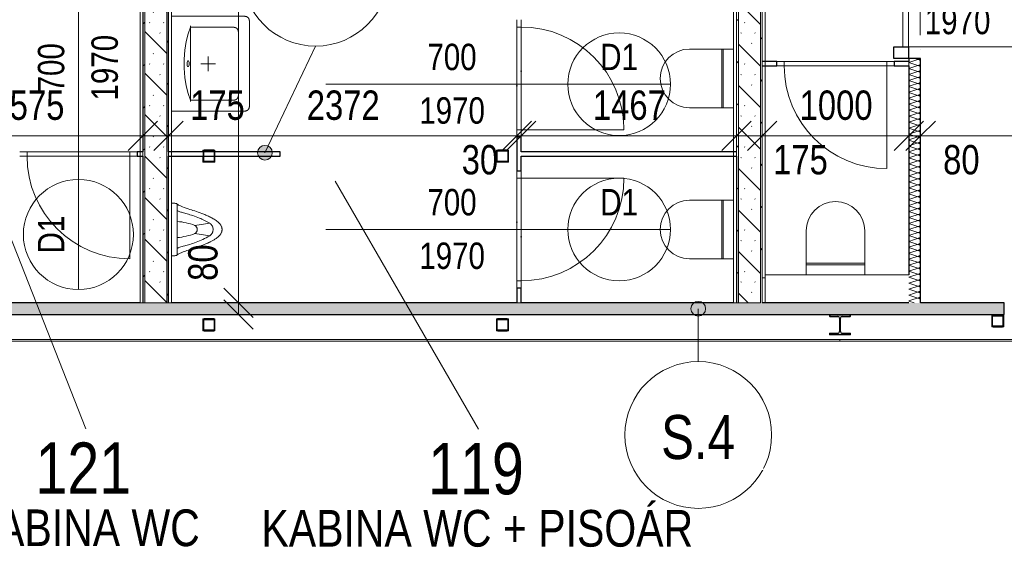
# Model space of a CAD drawing. Header units: millimetres. Extents: x -2033 to 156832, y -23587 to 25008.
# Tile 23 of 71: x 48716 to 55426, y 13184 to 16780. Entities that reach past the tile are written whole.
import ezdxf

# ---------------------------------------------------------------- set-up
doc = ezdxf.new("R2010")
doc.units = ezdxf.units.MM
doc.linetypes.add('A_CARA_13_Čerchovaná', pattern=[360, 200, -80, 0, -80])
doc.linetypes.add('Čerchovaná 3mm', pattern=[500, 300, -100, 0, -100])
for name, color, linetype, lineweight in [('CA_DVERE', 7, 'Continuous', 13), ('CA_DVERE18', 8, 'Continuous', 9), ('CA_DVERE25', 7, 'Continuous', 9), ('CA_DVERE_NEVHRA1', 3, 'Čerchovaná 3mm', 13), ('CA_IMPORTY18', 8, 'Continuous', 9), ('CA_KOTY', 3, 'Continuous', 9), ('CA_KOTY-100', 3, 'Continuous', 9), ('CA_PODLAHA25', 7, 'Continuous', 13), ('CA_POHHRA25', 7, 'Continuous', 13), ('CA_POPISDVERE', 3, 'Continuous', 9), ('CA_PSVBUB', 3, 'Continuous', 9), ('CA_REZY', 1, 'Continuous', 25), ('CA_SRAFY', 9, 'Continuous', 25), ('CA_TEXT25', 7, 'Continuous', 9), ('CA_ZARIZPRED', 8, 'Continuous', 13)]:
    doc.layers.add(name, color=color, linetype=linetype, lineweight=lineweight)
doc.styles.add('Arial_3', font='arial.ttf', dxfattribs={"width": 0.8, "height": 200})
doc.styles.add('Arial_4', font='arial.ttf', dxfattribs={"width": 0.8, "height": 250})
doc.styles.add('Arial_5', font='arial.ttf', dxfattribs={"width": 0.8, "height": 350})
doc.styles.add('Arial_6', font='arial.ttf', dxfattribs={"width": 0.8, "height": 180})
doc.styles.add('Arial_8', font='arial.ttf', dxfattribs={"width": 0.8, "height": 300})
doc.dimstyles.new('HP_Přímá_-_2_mm_Ariel_1-100_1', dxfattribs={"dimscale": 304.8, "dimtxt": 204.05188, "dimasz": 0.656168, "dimexe": 0.328084, "dimexo": 0.0625, "dimgap": 0.164042, "dimtad": 1, "dimdec": 0, "dimzin": 0, "dimdsep": 46, "dimtxsty": 'Arial_3', "dimblk1": 'OBLIQUE', "dimblk2": 'OBLIQUE', "dimsah": 1, "dimcen": 0.09, "dimazin": 0, "dimtfac": 1, "dimtdec": 4, "dimtix": 1, "dimtmove": 0, "dimatfit": 3, "dimfxl": 0.984252, "dimfxlon": 1, "dimtvp": 1, "dimtolj": 1, "dimtzin": 0, "dimarcsym": 2})
doc.dimstyles.new('HP_Přímá_-_2_mm_Ariel_1-100_2', dxfattribs={"dimscale": 304.8, "dimtxt": 204.05188, "dimasz": 0.656168, "dimexe": 0.328084, "dimexo": 0.0625, "dimgap": 0.164042, "dimtad": 1, "dimdec": 0, "dimzin": 0, "dimdsep": 46, "dimtxsty": 'Arial_3', "dimblk1": 'OBLIQUE', "dimblk2": 'OBLIQUE', "dimsah": 1, "dimcen": 0.09, "dimazin": 0, "dimtfac": 1, "dimtdec": 4, "dimtix": 1, "dimtmove": 2, "dimatfit": 3, "dimfxl": 0.984252, "dimfxlon": 1, "dimtvp": 1, "dimtolj": 1, "dimtzin": 0, "dimarcsym": 2})
pattern_1 = [(45, (38265.53, 0), (-143.6841, 143.6841), []), (45, (38361.32, 0), (-143.6841, 143.6841), [3.353, -98.247]), (45, (38457.1, 0), (-143.6841, 143.6841), [3.353, -98.247])]
pattern_2 = [(135, (38265.53, 0), (-141.4214, -141.4214), []), (135, (38359.8, 0), (-141.4214, -141.4214), [3.353, -96.647]), (135, (38454.09, 0), (-141.4214, -141.4214), [3.353, -96.647])]

# ---------------------------------------------------------------- blocks, each defined once
blk = doc.blocks.new('HP_Jednokridle-oboustrana-zaruben1 - 700x1970-1359875-PŮDORYS _6_160  _ vestvek V1')
at = {"layer": 'CA_DVERE'}
for p, q in [((-370, 15), (-370, 715)), ((-420, 15), (-370, 15)), ((-370, 15), (-370, -15)), ((-370, 15), (330, 15)), ((330, 15), (330, -15)), ((330, 15), (380, 15)), ((-420, -15), (-370, -15)), ((-370, -15), (330, -15)), ((330, -15), (380, -15))]:
    blk.add_line(p, q, dxfattribs=at)
blk.add_arc((-370, 15), 700, 0, 90, dxfattribs=at)
at = {"layer": 'CA_DVERE_NEVHRA1'}
for p, q in [((-370, 15), (330, 15)), ((330, -15), (-370, -15))]:
    blk.add_line(p, q, dxfattribs=at)
blk = doc.blocks.new('HP_Jednokridle-oboustrana-zaruben1 - 700x1970-1359876-PŮDORYS _6_160  _ vestvek V1')
at = {"layer": 'CA_DVERE'}
for p, q in [((-420, 15), (-370, 15)), ((-370, -15), (-370, 15)), ((-370, 15), (330, 15)), ((330, -15), (330, 15)), ((330, 15), (380, 15)), ((-420, -15), (-370, -15)), ((-370, -15), (330, -15)), ((-370, -15), (-370, -715)), ((330, -15), (380, -15))]:
    blk.add_line(p, q, dxfattribs=at)
blk.add_arc((-370, -15), 700, 270, 360, dxfattribs=at)
at = {"layer": 'CA_DVERE_NEVHRA1'}
for p, q in [((330, 15), (-370, 15)), ((-370, -15), (330, -15))]:
    blk.add_line(p, q, dxfattribs=at)
blk = doc.blocks.new('WC 01 - WC-807661-PŮDORYS _6_160  _ vestvek V1')
at = {"layer": 'CA_ZARIZPRED'}
for p, q in [((-200, 280), (-200, 210)), ((200, 210), (200, 280)), ((-200, 210), (200, 210)), ((-200, 200), (-200, 210)), ((200, 210), (200, 200)), ((200, 200), (-200, 200)), ((-200, 200), (-200, -20)), ((200, -20), (200, 200))]:
    blk.add_line(p, q, dxfattribs=at)
blk.add_arc((0, -20), 200, 180, 360, dxfattribs=at)
blk = doc.blocks.new('Urinal 02 - Urinal-847184-PŮDORYS _6_160  _ vestvek V1')
at = {"layer": 'CA_ZARIZPRED'}
for p, q in [((-43.3, 159.9), (-28, 58.8)), ((28, 58.8), (43.3, 159.9)), ((-129.1, -61.1), (-173.6, -61.1)), ((-173.6, -61.1), (-129.1, -61.1)), ((-130, -62), (130, -62)), ((173.6, -61.1), (129.1, -61.1)), ((129.1, -61.1), (173.6, -61.1)), ((-179.7, -91.9), (-179.8, -100)), ((179.8, -100), (179.7, -91.9))]:
    blk.add_line(p, q, dxfattribs=at)
for centre, radius, start, end in [((0, 41.8), 32.8, 31.4193, 148.5807), ((419.6, -105), 476.6, 159.89213, 174.80688), ((-419.6, -105), 476.6, 5.19312, 20.10787)]:
    blk.add_arc(centre, radius, start, end, dxfattribs=at)
for points, knots in [([(-173.6, -61.1), (-168.9, -57.1), (-158.9, -39.8), (-143.4, 5.2), (-126.8, 56.6), (-112.4, 98.1), (-98.7, 132.8), (-89, 154.6), (-80.3, 171.9), (-70.9, 188.9), (-62.8, 201), (-57, 208.8)], [-1, -1, -1, -1, -0.785714, -0.571429, -0.428571, -0.285714, -0.214286, -0.142857, -0.107143, -0.071429, 0, 0, 0, 0]), ([(-57, 208.8), (-53.8, 212.9), (-47, 220.9), (-37.6, 229.6), (-29.1, 235.4), (-22.4, 239.1), (-15.2, 242), (-7.7, 243.8), (0, 244.4), (7.7, 243.8), (15.2, 242), (22.5, 239.1), (29.2, 235.4), (37.7, 229.5), (47.2, 220.8), (53.9, 212.9), (57, 208.8)], [0, 0, 0, 0, 0.111111, 0.222222, 0.277778, 0.333333, 0.388889, 0.444444, 0.5, 0.555556, 0.611111, 0.666667, 0.722222, 0.777778, 0.888889, 1, 1, 1, 1]), ([(57, 208.8), (61.3, 203), (67.5, 193.9), (75, 181.5), (80.2, 171.9), (84.3, 163.8), (87.5, 157.3), (92.1, 147.6), (101.5, 126.3), (113.9, 93.9), (128, 52.9), (141.1, 12.5), (153.2, -23.3), (163.9, -48.9), (170.5, -58.4), (173.6, -61.1)], [-1, -1, -1, -1, -0.946429, -0.919643, -0.892857, -0.866071, -0.852679, -0.839286, -0.785714, -0.678571, -0.571429, -0.428571, -0.285714, -0.142857, 0, 0, 0, 0]), ([(-129.1, -61.1), (-127.9, -59.9), (-125.6, -56.4), (-122.2, -48.7), (-118.8, -38.4), (-115.3, -25.7), (-111.3, -10.8), (-105.2, 11.9), (-95.4, 44.9), (-80.3, 85.9), (-62.6, 124.8), (-50, 148.3), (-43.3, 159.9)], [0, 0, 0, 0, 0.076923, 0.153846, 0.230769, 0.307692, 0.384615, 0.461538, 0.615385, 0.769231, 0.884615, 1, 1, 1, 1]), ([(-43.3, 159.9), (-41.1, 163.1), (-36.3, 168.8), (-27.2, 175.7), (-16.9, 180.5), (-7.1, 182.7), (1.4, 183), (8.5, 182.3), (15.5, 180.7), (22.1, 178.2), (28.3, 174.8), (36, 169.1), (40.6, 163.9), (43.3, 159.9)], [0, 0, 0, 0, 0.111111, 0.222222, 0.333333, 0.444444, 0.513889, 0.583333, 0.652778, 0.722222, 0.791667, 0.861111, 1, 1, 1, 1]), ([(43.3, 159.9), (52.3, 144.4), (68.6, 113), (87.8, 66.8), (101.8, 24.3), (112.4, -14.9), (119.2, -40.5), (124.7, -55), (127.6, -59.6), (129.1, -61.1)], [0, 0, 0, 0, 0.153846, 0.307692, 0.461538, 0.615385, 0.807692, 0.903846, 1, 1, 1, 1]), ([(-179.7, -91.9), (-179.6, -89.6), (-179.3, -82.6), (-178.4, -74.1), (-177, -67.6), (-175.9, -63.9), (-174.8, -61.7), (-174, -61.1), (-173.6, -61.1)], [-1, -1, -1, -1, -0.857143, -0.571429, -0.428571, -0.285714, -0.142857, 0, 0, 0, 0]), ([(173.6, -61.1), (174, -61.1), (174.8, -61.7), (175.9, -63.9), (177.4, -68.8), (179, -78), (179.6, -87.3), (179.7, -91.9)], [-1, -1, -1, -1, -0.857143, -0.714286, -0.571429, -0.285714, 0, 0, 0, 0])]:
    blk.add_open_spline(points, degree=3, knots=knots, dxfattribs=at)
for points in [[(-129.1, -61.1), (-129.2, -61.1), (-129.6, -61.3), (-129.9, -61.7), (-130, -62)], [(130, -62), (129.9, -61.7), (129.6, -61.3), (129.2, -61.1), (129.1, -61.1)]]:
    blk.add_open_spline(points, degree=3, dxfattribs=at)
blk = doc.blocks.new('Waschbecken 02 645 x 550 - Waschbecken-V1-PŮDORYS _6_160  _ vestvek V1')
at = {"layer": 'CA_ZARIZPRED'}
for p, q in [((-200, 280), (-200, 150)), ((445.8, 150), (445.8, 280)), ((-200, 150), (-200, -220)), ((-135, 150), (-125.6, 150)), ((-125, 150), (-125.3, 150)), ((-125, -145), (-125, 150)), ((370.8, 150), (-125, 150)), ((103.2, 172.3), (103.2, 167.7)), ((143.2, 167.7), (143.2, 172.3)), ((370.8, 150), (370.8, -145)), ((371.1, 150), (370.8, 150)), ((371.4, 150), (380.8, 150)), ((445.8, -220), (445.8, 150)), ((122.9, -20), (122.9, 80)), ((72.9, 30), (172.9, 30)), ((340.8, -175), (-95, -175)), ((-170, -250), (415.8, -250))]:
    blk.add_line(p, q, dxfattribs=at)
at = {"layer": 'CA_ZARIZPRED', "flags": 128}
for points in [[(-125.6, 150), (-80.9, 167.1), (-28.5, 180.6), (29.7, 189.9), (91.4, 194.6), (154.4, 194.6), (216.1, 189.9), (274.3, 180.6), (326.7, 167.1), (371.4, 150)], [(-95, -175), (-96.2, -175), (-97.4, -174.9), (-98.6, -174.8), (-99.8, -174.6), (-101, -174.4), (-102.1, -174.1), (-103.3, -173.8), (-104.4, -173.5), (-105.6, -173.1), (-106.7, -172.6), (-107.8, -172.1), (-108.9, -171.6), (-109.9, -171), (-110.9, -170.4), (-111.9, -169.8), (-112.9, -169.1), (-113.9, -168.3), (-114.8, -167.6), (-115.7, -166.7), (-116.5, -165.9), (-117.3, -165), (-118.1, -164.1), (-118.9, -163.2), (-119.6, -162.2), (-120.2, -161.2), (-120.9, -160.2), (-121.5, -159.1), (-122, -158.1), (-122.5, -157), (-123, -155.9), (-123.4, -154.7), (-123.7, -153.6), (-124.1, -152.4), (-124.3, -151.3), (-124.6, -150.1), (-124.7, -148.9), (-124.9, -147.7), (-125, -146.5), (-125, -145.3), (-125, -145)], [(370.8, -145), (370.8, -146.2), (370.7, -147.4), (370.6, -148.6), (370.4, -149.8), (370.2, -151), (369.9, -152.1), (369.6, -153.3), (369.3, -154.4), (368.9, -155.6), (368.4, -156.7), (367.9, -157.8), (367.4, -158.9), (366.8, -159.9), (366.2, -160.9), (365.5, -161.9), (364.8, -162.9), (364.1, -163.9), (363.3, -164.8), (362.5, -165.7), (361.7, -166.5), (360.8, -167.3), (359.9, -168.1), (359, -168.9), (358, -169.6), (357, -170.2), (356, -170.9), (354.9, -171.5), (353.9, -172), (352.8, -172.5), (351.7, -173), (350.5, -173.4), (349.4, -173.7), (348.2, -174.1), (347.1, -174.3), (345.9, -174.6), (344.7, -174.7), (343.5, -174.9), (342.3, -175), (341.1, -175), (340.8, -175)], [(-200, -220), (-200, -221.2), (-199.9, -222.4), (-199.8, -223.6), (-199.6, -224.8), (-199.4, -226), (-199.1, -227.1), (-198.8, -228.3), (-198.5, -229.4), (-198.1, -230.6), (-197.6, -231.7), (-197.1, -232.8), (-196.6, -233.9), (-196, -234.9), (-195.4, -235.9), (-194.8, -236.9), (-194.1, -237.9), (-193.3, -238.9), (-192.6, -239.8), (-191.7, -240.7), (-190.9, -241.5), (-190, -242.3), (-189.1, -243.1), (-188.2, -243.9), (-187.2, -244.6), (-186.2, -245.2), (-185.2, -245.9), (-184.1, -246.5), (-183.1, -247), (-182, -247.5), (-180.9, -248), (-179.7, -248.4), (-178.6, -248.7), (-177.4, -249.1), (-176.3, -249.3), (-175.1, -249.6), (-173.9, -249.7), (-172.7, -249.9), (-171.5, -250), (-170.3, -250), (-170, -250)], [(415.8, -250), (417, -250), (418.2, -249.9), (419.4, -249.8), (420.6, -249.6), (421.7, -249.4), (422.9, -249.1), (424.1, -248.8), (425.2, -248.5), (426.4, -248.1), (427.5, -247.6), (428.6, -247.1), (429.6, -246.6), (430.7, -246), (431.7, -245.4), (432.7, -244.8), (433.7, -244.1), (434.6, -243.3), (435.6, -242.6), (436.5, -241.7), (437.3, -240.9), (438.1, -240), (438.9, -239.1), (439.7, -238.2), (440.4, -237.2), (441, -236.2), (441.7, -235.2), (442.2, -234.1), (442.8, -233.1), (443.3, -232), (443.7, -230.9), (444.2, -229.7), (444.5, -228.6), (444.8, -227.4), (445.1, -226.3), (445.3, -225.1), (445.5, -223.9), (445.7, -222.7), (445.7, -221.5), (445.8, -220.3), (445.8, -220)]]:
    blk.add_lwpolyline(points, dxfattribs=at)
at = {"layer": 'CA_ZARIZPRED'}
for centre, start, end in [((-95, -145), 180, 195), ((-95, -145), 255, 270), ((340.8, -145), 270, 285), ((340.8, -145), 345, 0), ((-170, -220), 180, 195), ((-170, -220), 210, 225), ((-170, -220), 255, 270), ((415.8, -220), 270, 285), ((415.8, -220), 300, 315), ((415.8, -220), 345, 0)]:
    blk.add_arc(centre, 30, start, end, dxfattribs=at)
for start_param, end_param in [(5.506659, 6.284097), (0.000912, 3.142504), (3.142504, 5.498699)]:
    blk.add_ellipse((123.2, 167.7), major_axis=(-20, 0), ratio=0.352391, start_param=start_param, end_param=end_param, dxfattribs=at)
blk = doc.blocks.new('CZ-Dveře_otočné_jednokřídlé_OCZ - CZ-Dveře_otočné_jednokřídlé_900-2401749-PŮDORYS _6_160  _ vestvek V1')
at = {"layer": 'CA_DVERE18'}
blk.add_line((400, -40), (400, 760), dxfattribs=at)
blk.add_arc((400, -40), 800, 90, 180, dxfattribs=at)
at = {"layer": 'CA_DVERE25', "lineweight": 25}
for p, q in [((-480, -140), (-480, -40)), ((-480, -40), (-400, -40)), ((-400, -40), (-400, -140)), ((400, -140), (400, -40)), ((400, -40), (480, -40)), ((480, -40), (480, -140)), ((-400, -140), (-480, -140)), ((480, -140), (400, -140))]:
    blk.add_line(p, q, dxfattribs=at)
at = {"layer": 'CA_DVERE25'}
for p, q in [((-400, -80), (-400, -40)), ((-400, -40), (400, -40)), ((400, -40), (400, -80)), ((400, -80), (-400, -80))]:
    blk.add_line(p, q, dxfattribs=at)
at = {"layer": 'CA_DVERE_NEVHRA1'}
blk.add_line((-480, 40), (480, 40), dxfattribs=at)
blk = doc.blocks.new('ocelová kce final - 11542_003_OK-HALA_TaO-2_ET_AciS_2025-05-29_upr_dwg-2597525-PŮDORYS _6_160  _ vestvek V1')
at = {"layer": 'CA_IMPORTY18', "color": 57}
for p, q in [((11699, 15879.9), (11699, 15891)), ((11699, 15891), (11781, 15891)), ((11699, 15809), (11699, 15849.9)), ((11781, 15891), (11781, 15879.9)), ((11781, 15849.9), (11781, 15809)), ((13699, 15809), (13699, 15891)), ((13699, 15891), (13781, 15891)), ((13781, 15891), (13781, 15809)), ((11781, 15809), (11699, 15809)), ((13781, 15809), (13699, 15809)), ((16111, 14767.5), (15969, 14767.5)), ((15969, 14767.5), (15969, 14757)), ((16111, 14757), (16111, 14767.5)), ((17074, 14685.5), (17074, 14767.5)), ((17074, 14767.5), (17156, 14767.5)), ((17160, 14766.5), (17155, 14766.5)), ((17156, 14767.5), (17156, 14685.5)), ((11699, 14659), (11699, 14741)), ((11699, 14741), (11781, 14741)), ((11781, 14741), (11781, 14659)), ((13699, 14659), (13699, 14741)), ((13699, 14741), (13781, 14741)), ((13781, 14741), (13781, 14659)), ((15969, 14757), (16025.2, 14757)), ((16036.2, 14746), (16036.2, 14654)), ((16043.8, 14654), (16043.8, 14746)), ((16054.7, 14757), (16111, 14757)), ((11781, 14659), (11699, 14659)), ((13781, 14659), (13699, 14659)), ((15969, 14643), (15969, 14632.5)), ((16025.2, 14643), (15969, 14643)), ((15969, 14632.5), (16111, 14632.5)), ((16111, 14643), (16054.7, 14643)), ((16111, 14632.5), (16111, 14643)), ((17156, 14685.5), (17074, 14685.5)), ((4870, 14600), (20675, 14600)), ((10360, 14600), (16040, 14600)), ((10360, 14590), (16040, 14590)), ((16040, 14590), (16040, 14600)), ((16040, 14600), (20525, 14600)), ((16040, 14600), (16040, 14590)), ((16040, 14590), (20525, 14590))]:
    blk.add_line(p, q, dxfattribs=at)
for centre, start, end in [((16025.2, 14746), 359.99999, 89.99999), ((16054.7, 14746), 89.99999, 179.99999), ((16025.2, 14654), 269.99999, 359.99999), ((16054.7, 14654), 179.99999, 269.99999)]:
    blk.add_arc(centre, 11, start, end, dxfattribs=at)
at = {"layer": 'CA_REZY'}
for p, q in [((11700, 15882), (11700, 15818)), ((11704, 15818), (11704, 15882)), ((11772, 15890), (11708, 15890)), ((11708, 15886), (11772, 15886)), ((11776, 15882), (11776, 15818)), ((11780, 15818), (11780, 15882)), ((13700, 15882), (13700, 15818)), ((13704, 15818), (13704, 15882)), ((13772, 15890), (13708, 15890)), ((13708, 15886), (13772, 15886)), ((13776, 15882), (13776, 15818)), ((13780, 15818), (13780, 15882)), ((11772, 15814), (11708, 15814)), ((11708, 15810), (11772, 15810)), ((13772, 15814), (13708, 15814)), ((13708, 15810), (13772, 15810)), ((16110, 14766.5), (15970, 14766.5)), ((15970, 14766.5), (15970, 14758)), ((16110, 14758), (16110, 14766.5)), ((17147, 14766.5), (17083, 14766.5)), ((17083, 14762.5), (17147, 14762.5)), ((11700, 14732), (11700, 14668)), ((11704, 14668), (11704, 14732)), ((11772, 14740), (11708, 14740)), ((11708, 14736), (11772, 14736)), ((11776, 14732), (11776, 14668)), ((11780, 14668), (11780, 14732)), ((13700, 14732), (13700, 14668)), ((13704, 14668), (13704, 14732)), ((13772, 14740), (13708, 14740)), ((13708, 14736), (13772, 14736)), ((13776, 14732), (13776, 14668)), ((13780, 14668), (13780, 14732)), ((15970, 14758), (16025.2, 14758)), ((16037.2, 14746), (16037.2, 14654)), ((16042.8, 14654), (16042.8, 14746)), ((16054.7, 14758), (16110, 14758)), ((17075, 14758.5), (17075, 14694.5)), ((17079, 14694.5), (17079, 14758.5)), ((17151, 14758.5), (17151, 14694.5)), ((17155, 14694.5), (17155, 14758.5)), ((11772, 14664), (11708, 14664)), ((11708, 14660), (11772, 14660)), ((13772, 14664), (13708, 14664)), ((13708, 14660), (13772, 14660)), ((15970, 14642), (15970, 14633.5)), ((16025.2, 14642), (15970, 14642)), ((15970, 14633.5), (16110, 14633.5)), ((16110, 14642), (16054.7, 14642)), ((16110, 14633.5), (16110, 14642)), ((17147, 14690.5), (17083, 14690.5)), ((17083, 14686.5), (17147, 14686.5))]:
    blk.add_line(p, q, dxfattribs=at)
for centre, radius, start, end in [((11708, 15882), 8, 90, 180), ((11708, 15882), 4, 90, 180), ((11772, 15882), 8, 0, 90), ((11772, 15882), 4, 0, 90), ((13708, 15882), 8, 90, 180), ((13708, 15882), 4, 90, 180), ((13772, 15882), 8, 0, 90), ((13772, 15882), 4, 0, 90), ((11708, 15818), 8, 180, 270), ((11708, 15818), 4, 180, 270), ((11772, 15818), 8, 270, 0), ((11772, 15818), 4, 270, 0), ((13708, 15818), 8, 180, 270), ((13708, 15818), 4, 180, 270), ((13772, 15818), 8, 270, 0), ((13772, 15818), 4, 270, 0), ((17083, 14758.5), 8, 90, 180), ((17083, 14758.5), 4, 90, 180), ((17147, 14758.5), 8, 0, 90), ((17147, 14758.5), 4, 0, 90), ((11708, 14732), 8, 90, 180), ((11708, 14732), 4, 90, 180), ((11772, 14732), 8, 0, 90), ((11772, 14732), 4, 0, 90), ((13708, 14732), 8, 90, 180), ((13708, 14732), 4, 90, 180), ((13772, 14732), 8, 0, 90), ((13772, 14732), 4, 0, 90), ((16025.2, 14746), 12, 0, 90), ((16054.7, 14746), 12, 90, 180), ((11708, 14668), 8, 180, 270), ((11708, 14668), 4, 180, 270), ((11772, 14668), 8, 270, 0), ((11772, 14668), 4, 270, 0), ((13708, 14668), 8, 180, 270), ((13708, 14668), 4, 180, 270), ((13772, 14668), 8, 270, 0), ((13772, 14668), 4, 270, 0), ((16025.2, 14654), 12, 270, 0), ((16054.7, 14654), 12, 180, 270), ((17083, 14694.5), 8, 180, 270), ((17083, 14694.5), 4, 180, 270), ((17147, 14694.5), 8, 270, 0), ((17147, 14694.5), 4, 270, 0)]:
    blk.add_arc(centre, radius, start, end, dxfattribs=at)
blk = doc.blocks.new('ocelová kce final - ocelová kce final-2597615-PŮDORYS _6_160  _ vestvek V1')
blk.add_blockref('ocelová kce final - 11542_003_OK-HALA_TaO-2_ET_AciS_2025-05-29_upr_dwg-2597525-PŮDORYS _6_160  _ vestvek V1', (0, 0))
blk = doc.blocks.new('CZ-Popiska_dveří - Rozměry a označení_ umístění vpravo-1150633-PŮDORYS _6_160  _ vestvek V1')
at = {"layer": 'CA_POPISDVERE'}
for p, q in [((0, 23.5), (0, 16.5)), ((0, 16.5), (0, 0))]:
    blk.add_line(p, q, dxfattribs=at)
blk.add_circle((0, 20), 3.5, dxfattribs=at)
blk = doc.blocks.new('CZ-Popiska_dveří - Rozměry a označení_ umístění vlevo-1150631-PŮDORYS _6_160  _ vestvek V1')
at = {"layer": 'CA_POPISDVERE'}
for p, q in [((0, 0), (0, -16.25)), ((0, -16.25), (0, -23.75))]:
    blk.add_line(p, q, dxfattribs=at)
blk.add_circle((0, -20), 3.75, dxfattribs=at)
blk = doc.blocks.new('DIMBLOCK46-PŮDORYS _6_160  _ vestvek V1')
at = {"layer": 'CA_KOTY-100'}
for p, q in [((47980.6, 15987.7), (47980.6, 16287.7)), ((49555.6, 15987.7), (49555.6, 16287.7)), ((47980.6, 15987.7), (48080.6, 16087.7)), ((49555.6, 15987.7), (49655.6, 16087.7)), ((47980.6, 15987.7), (47880.6, 15887.7)), ((47980.6, 15987.7), (49555.6, 15987.7)), ((47980.6, 15987.7), (47980.6, 15887.7)), ((49555.6, 15987.7), (49455.6, 15887.7)), ((49555.6, 15987.7), (49555.6, 15887.7))]:
    blk.add_line(p, q, dxfattribs=at)
at = {"layer": 'CA_KOTY-100', "color": 0, "insert": (48523.2, 16297.3), "char_height": 200, "width": 587.669, "attachment_point": 1, "line_spacing_factor": 0.941778, "style": 'Arial_3'}
blk.add_mtext('1575', dxfattribs=at)
blk = doc.blocks.new('_Oblique')
at = {"color": 0, "linetype": 'ByBlock', "lineweight": -2}
blk.add_line((-0.5, -0.5), (0.5, 0.5), dxfattribs=at)
blk = doc.blocks.new('DIMBLOCK47-PŮDORYS _6_160  _ vestvek V1')
at = {"layer": 'CA_KOTY-100'}
for p, q in [((49555.6, 15987.7), (49555.6, 16287.7)), ((49730.6, 15987.7), (49730.6, 16287.7)), ((49555.6, 15987.7), (49655.6, 16087.7)), ((49730.6, 15987.7), (49830.6, 16087.7)), ((49555.6, 15987.7), (49455.6, 15887.7)), ((49555.6, 15987.7), (49730.6, 15987.7)), ((49555.6, 15987.7), (49555.6, 15887.7)), ((49730.6, 15987.7), (49630.6, 15887.7)), ((49730.6, 15987.7), (49730.6, 15887.7))]:
    blk.add_line(p, q, dxfattribs=at)
at = {"layer": 'CA_KOTY-100', "color": 0, "insert": (49876.5, 16297.3), "char_height": 200, "width": 440.752, "attachment_point": 1, "line_spacing_factor": 0.941778, "style": 'Arial_3'}
blk.add_mtext('175', dxfattribs=at)
blk = doc.blocks.new('DIMBLOCK48-PŮDORYS _6_160  _ vestvek V1')
at = {"layer": 'CA_KOTY-100'}
for p, q in [((49730.6, 15987.7), (49730.6, 16287.7)), ((52103, 15987.7), (52103, 16287.7)), ((49730.6, 15987.7), (49830.6, 16087.7)), ((52103, 15987.7), (52203, 16087.7)), ((49730.6, 15987.7), (49630.6, 15887.7)), ((49730.6, 15987.7), (52103, 15987.7)), ((49730.6, 15987.7), (49730.6, 15887.7)), ((52103, 15987.7), (52003, 15887.7)), ((52103, 15987.7), (52103, 15887.7))]:
    blk.add_line(p, q, dxfattribs=at)
at = {"layer": 'CA_KOTY-100', "color": 0, "insert": (50671.9, 16297.3), "char_height": 200, "width": 587.669, "attachment_point": 1, "line_spacing_factor": 0.941778, "style": 'Arial_3'}
blk.add_mtext('2372', dxfattribs=at)
blk = doc.blocks.new('DIMBLOCK49-PŮDORYS _6_160  _ vestvek V1')
at = {"layer": 'CA_KOTY-100'}
for p, q in [((52103, 15987.7), (52103, 16287.7)), ((52133, 15987.7), (52133, 16287.7)), ((52103, 15987.7), (52203, 16087.7)), ((52133, 15987.7), (52233, 16087.7)), ((52103, 15987.7), (52003, 15887.7)), ((52133, 15987.7), (52033, 15887.7)), ((52103, 15987.7), (52133, 15987.7)), ((52103, 15987.7), (52103, 15887.7)), ((52133, 15987.7), (52133, 15887.7))]:
    blk.add_line(p, q, dxfattribs=at)
at = {"layer": 'CA_KOTY-100', "color": 0, "insert": (51727.8, 15925.8), "char_height": 200, "width": 293.835, "attachment_point": 1, "line_spacing_factor": 0.941778, "style": 'Arial_3'}
blk.add_mtext('30', dxfattribs=at)
blk = doc.blocks.new('DIMBLOCK50-PŮDORYS _6_160  _ vestvek V1')
at = {"layer": 'CA_KOTY-100'}
for p, q in [((52133, 15987.7), (52133, 16287.7)), ((53600.5, 15987.7), (53600.5, 16287.7)), ((52133, 15987.7), (52233, 16087.7)), ((53600.5, 15987.7), (53700.5, 16087.7)), ((52133, 15987.7), (52033, 15887.7)), ((52133, 15987.7), (53600.5, 15987.7)), ((52133, 15987.7), (52133, 15887.7)), ((53600.5, 15987.7), (53500.5, 15887.7)), ((53600.5, 15987.7), (53600.5, 15887.7))]:
    blk.add_line(p, q, dxfattribs=at)
at = {"layer": 'CA_KOTY-100', "color": 0, "insert": (52621.9, 16297.3), "char_height": 200, "width": 587.669, "attachment_point": 1, "line_spacing_factor": 0.941778, "style": 'Arial_3'}
blk.add_mtext('1467', dxfattribs=at)
blk = doc.blocks.new('DIMBLOCK51-PŮDORYS _6_160  _ vestvek V1')
at = {"layer": 'CA_KOTY-100'}
for p, q in [((53600.5, 15987.7), (53600.5, 16287.7)), ((53775.5, 15987.7), (53775.5, 16287.7)), ((53600.5, 15987.7), (53700.5, 16087.7)), ((53775.5, 15987.7), (53875.5, 16087.7)), ((53600.5, 15987.7), (53500.5, 15887.7)), ((53600.5, 15987.7), (53775.5, 15987.7)), ((53600.5, 15987.7), (53600.5, 15887.7)), ((53775.5, 15987.7), (53675.5, 15887.7)), ((53775.5, 15987.7), (53775.5, 15887.7))]:
    blk.add_line(p, q, dxfattribs=at)
at = {"layer": 'CA_KOTY-100', "color": 0, "insert": (53849.8, 15925.8), "char_height": 200, "width": 440.752, "attachment_point": 1, "line_spacing_factor": 0.941778, "style": 'Arial_3'}
blk.add_mtext('175', dxfattribs=at)
blk = doc.blocks.new('DIMBLOCK52-PŮDORYS _6_160  _ vestvek V1')
at = {"layer": 'CA_KOTY-100'}
for p, q in [((53775.5, 15987.7), (53775.5, 16287.7)), ((54775.5, 15987.7), (54775.5, 16287.7)), ((53775.5, 15987.7), (53875.5, 16087.7)), ((54775.5, 15987.7), (54875.5, 16087.7)), ((53775.5, 15987.7), (53675.5, 15887.7)), ((53775.5, 15987.7), (54775.5, 15987.7)), ((53775.5, 15987.7), (53775.5, 15887.7)), ((54775.5, 15987.7), (54675.5, 15887.7)), ((54775.5, 15987.7), (54775.5, 15887.7))]:
    blk.add_line(p, q, dxfattribs=at)
at = {"layer": 'CA_KOTY-100', "color": 0, "insert": (54030.6, 16297.3), "char_height": 200, "width": 587.669, "attachment_point": 1, "line_spacing_factor": 0.941778, "style": 'Arial_3'}
blk.add_mtext('1000', dxfattribs=at)
blk = doc.blocks.new('DIMBLOCK53-PŮDORYS _6_160  _ vestvek V1')
at = {"layer": 'CA_KOTY-100'}
for p, q in [((54775.5, 15987.7), (54775.5, 16287.7)), ((54855.5, 15987.7), (54855.5, 16287.7)), ((54775.5, 15987.7), (54875.5, 16087.7)), ((54855.5, 15987.7), (54955.5, 16087.7)), ((54775.5, 15987.7), (54675.5, 15887.7)), ((54855.5, 15987.7), (54755.5, 15887.7)), ((54775.5, 15987.7), (54855.5, 15987.7)), ((54775.5, 15987.7), (54775.5, 15887.7)), ((54855.5, 15987.7), (54855.5, 15887.7))]:
    blk.add_line(p, q, dxfattribs=at)
at = {"layer": 'CA_KOTY-100', "color": 0, "insert": (55008.5, 15925.8), "char_height": 200, "width": 293.835, "attachment_point": 1, "line_spacing_factor": 0.941778, "style": 'Arial_3'}
blk.add_mtext('80', dxfattribs=at)
blk = doc.blocks.new('DIMBLOCK54-PŮDORYS _6_160  _ vestvek V1')
at = {"layer": 'CA_KOTY-100'}
for p, q in [((54855.5, 15987.7), (54855.5, 16287.7)), ((60220.6, 15987.7), (60220.6, 16287.7)), ((54855.5, 15987.7), (54955.5, 16087.7)), ((60220.6, 15987.7), (60320.6, 16087.7)), ((54855.5, 15987.7), (54755.5, 15887.7)), ((54855.5, 15987.7), (60220.6, 15987.7)), ((54855.5, 15987.7), (54855.5, 15887.7)), ((60220.6, 15987.7), (60120.6, 15887.7)), ((60220.6, 15987.7), (60220.6, 15887.7))]:
    blk.add_line(p, q, dxfattribs=at)
at = {"layer": 'CA_KOTY-100', "color": 0, "insert": (57293.2, 16297.3), "char_height": 200, "width": 587.669, "attachment_point": 1, "line_spacing_factor": 0.941778, "style": 'Arial_3'}
blk.add_mtext('5365', dxfattribs=at)
blk = doc.blocks.new('DIMBLOCK57-PŮDORYS _6_160  _ vestvek V1')
at = {"layer": 'CA_KOTY-100'}
for p, q in [((50206.1, 18049.9), (50106.1, 18149.9)), ((50206.1, 18049.9), (50106.1, 18049.9)), ((50206.1, 18049.9), (50206.1, 14849.9)), ((50206.1, 18049.9), (50306.1, 17949.9)), ((50206.1, 18049.9), (50506.1, 18049.9)), ((50206.1, 14849.9), (50106.1, 14949.9)), ((50206.1, 14849.9), (50106.1, 14849.9)), ((50206.1, 14849.9), (50306.1, 14749.9)), ((50206.1, 14849.9), (50506.1, 14849.9))]:
    blk.add_line(p, q, dxfattribs=at)
at = {"layer": 'CA_KOTY-100', "color": 0, "insert": (49896.4, 16859.3), "char_height": 200, "width": 587.669, "attachment_point": 1, "rotation": 90, "line_spacing_factor": 0.941778, "style": 'Arial_3'}
blk.add_mtext('3200', dxfattribs=at)
blk = doc.blocks.new('DIMBLOCK58-PŮDORYS _6_160  _ vestvek V1')
at = {"layer": 'CA_KOTY-100'}
for p, q in [((50206.1, 14849.9), (50106.1, 14949.9)), ((50206.1, 14769.9), (50106.1, 14869.9)), ((50206.1, 14849.9), (50106.1, 14849.9)), ((50206.1, 14849.9), (50206.1, 14769.9)), ((50206.1, 14849.9), (50306.1, 14749.9)), ((50206.1, 14849.9), (50506.1, 14849.9)), ((50206.1, 14769.9), (50106.1, 14769.9)), ((50206.1, 14769.9), (50306.1, 14669.9)), ((50206.1, 14769.9), (50506.1, 14769.9))]:
    blk.add_line(p, q, dxfattribs=at)
at = {"layer": 'CA_KOTY-100', "color": 0, "insert": (49863.8, 15000), "char_height": 200, "width": 293.835, "attachment_point": 1, "rotation": 90, "line_spacing_factor": 0.941778, "style": 'Arial_3'}
blk.add_mtext('80', dxfattribs=at)
blk = doc.blocks.new('HP_Popisek stěny - HP_Popisek stěny-1417901-PŮDORYS _6_160  _ vestvek V1')
at = {"layer": 'CA_PSVBUB'}
blk.add_circle((0, 0), 5, dxfattribs=at)

msp = doc.modelspace()

# ---------------------------------------------------------------- hatches: boundary and pattern name
at = {"layer": 'CA_PSVBUB'}
h = msp.add_hatch(color=256, dxfattribs=at)
edge = h.paths.add_edge_path()
edge.add_arc((50386.7, 15873), 50, 0, 360)
h = msp.add_hatch(color=256, dxfattribs=at)
edge = h.paths.add_edge_path()
edge.add_arc((53340, 14810), 50, 0, 360)
at = {"layer": 'CA_SRAFY', "lineweight": 9}
h = msp.add_hatch(dxfattribs=at)
h.set_pattern_fill('FP_9', color=256, style=0, pattern_type=2)
h.set_pattern_definition(pattern_1)
h.paths.add_polyline_path([(49568.1, 14849.9), (49568.1, 18049.9), (49555.6, 18049.9), (49555.6, 14849.9)])
h = msp.add_hatch(dxfattribs=at)
h.set_pattern_fill('FP_10', color=256, style=0, pattern_type=2)
h.set_pattern_definition(pattern_2)
h.paths.add_polyline_path([(49686.4, 14849.9), (49718.1, 14849.9), (49718.1, 18049.9), (49568.1, 18049.9), (49568.1, 14849.9), (49600.6, 14849.9)])
h = msp.add_hatch(dxfattribs=at)
h.set_pattern_fill('FP_9', color=256, style=0, pattern_type=2)
h.set_pattern_definition(pattern_1)
h.paths.add_polyline_path([(49718.1, 14849.9), (49730.6, 14849.9), (49730.6, 18049.9), (49718.1, 18049.9), (49718.1, 14864)])
h = msp.add_hatch(dxfattribs=at)
h.set_pattern_fill('FP_9', color=256, style=0, pattern_type=2)
h.set_pattern_definition(pattern_1)
h.paths.add_polyline_path([(53600.5, 14849.9), (53613, 14849.9), (53613, 18049.9), (53600.5, 18049.9), (53600.5, 14864)])
h = msp.add_hatch(dxfattribs=at)
h.set_pattern_fill('FP_10', color=256, style=0, pattern_type=2)
h.set_pattern_definition(pattern_2)
h.paths.add_polyline_path([(53633.3, 14849.9), (53763, 14849.9), (53763, 18049.9), (53613, 18049.9), (53613, 14849.9)])
h = msp.add_hatch(dxfattribs=at)
h.set_pattern_fill('FP_9', color=256, style=0, pattern_type=2)
h.set_pattern_definition(pattern_1)
h.paths.add_polyline_path([(53763, 15007.4), (53775.5, 15007.4), (53775.5, 18049.9), (53763, 18049.9), (53763, 15125.5)])
h = msp.add_hatch(dxfattribs=at)
h.set_pattern_fill('FP_13', color=256, angle=-198.43, style=0, pattern_type=2)
h.set_pattern_definition([(251.57, (54850.416, 15984.951), (0.0032, -40.64254), [6.096, -283.058, 32.106, 0]), (108.43, (54850.416, 15974.791), (-0.0032, -40.64254), [6.096, -283.058, 31.648, 0]), (198.43, (54850.416, 15984.951), (101.60858, 20.31297), [96.368, -224.892]), (161.57, (54850.416, 15974.791), (-101.60858, 20.31297), [96.368, -224.892])])
h.paths.add_polyline_path([(54855.5, 14849.9), (54855.5, 16514.9), (54775.5, 16514.9), (54775.5, 14849.9), (54834.6, 14849.9)])
h = msp.add_hatch(dxfattribs=at)
h.set_pattern_fill('FP_7', color=256, angle=161.57, style=0, pattern_type=2)
h.set_pattern_definition([(161.57, (50763.154, 14774.951), (-40.642541, -0.003194), [6.096, -283.058, 32.106, 0]), (18.43, (50752.994, 14774.951), (-40.642541, 0.003194), [6.096, -283.058, 31.648, 0]), (108.43, (50763.154, 14774.951), (20.312969, -101.608582), [96.368, -224.892]), (71.57, (50752.994, 14774.951), (20.312969, 101.608582), [96.368, -224.892])])
h.paths.add_polyline_path([(57837.7, 14769.9), (59020.6, 14769.9), (59020.6, 14849.9), (57775.5, 14849.9), (57775.5, 14769.9)])
h.paths.add_polyline_path([(55006.2, 14769.9), (55425.5, 14769.9), (55425.5, 14849.9), (42495.6, 14849.9), (42495.6, 14769.9), (54920.4, 14769.9)])

# ---------------------------------------------------------------- linework, layer by layer
at = {"layer": 'CA_PODLAHA25'}
msp.add_line((58795.6, 14589.9), (43135.5, 14589.9), dxfattribs=at)
at = {"layer": 'CA_POHHRA25'}
for p, q in [((49568.1, 18049.9), (49568.1, 14849.9)), ((49718.1, 18049.9), (49718.1, 14849.9)), ((53613, 18049.9), (53613, 14849.9)), ((53763, 18049.9), (53763, 14849.9)), ((53775.5, 17449.9), (53775.5, 14849.9)), ((53600.5, 16879.9), (53600.5, 15849.9)), ((54775.5, 16464.6), (54775.5, 16494.6)), ((49555.6, 15849.9), (49555.6, 15879.9)), ((49730.6, 15879.9), (49730.6, 15849.9)), ((54775.5, 15039.9), (53795.5, 15039.9)), ((49535.6, 14849.9), (49750.6, 14849.9)), ((52103, 14849.9), (52133, 14849.9)), ((53580.5, 14849.9), (53763, 14849.9))]:
    msp.add_line(p, q, dxfattribs=at)
at = {"layer": 'CA_POHHRA25', "linetype": 'A_CARA_13_Čerchovaná'}
for p, q in [((53795.5, 14849.9), (53795.5, 15039.9)), ((53775.5, 15019.9), (53795.5, 15019.9)), ((53795.5, 14849.9), (53775.5, 14849.9))]:
    msp.add_line(p, q, dxfattribs=at)
at = {"layer": 'CA_PSVBUB'}
for p, q in [((50386.7, 15873), (50732.4, 16599.7)), ((53340, 14810), (53340, 14449.5))]:
    msp.add_line(p, q, dxfattribs=at)
for centre in [(50386.7, 15873), (53340, 14810)]:
    msp.add_circle(centre, 50, dxfattribs=at)
at = {"layer": 'CA_REZY'}
for p, q in [((49730.6, 15879.9), (49730.6, 18049.9)), ((49555.6, 17949.9), (49555.6, 15879.9)), ((54775.5, 16514.9), (54775.5, 16494.6)), ((54855.5, 16514.9), (54775.5, 16514.9)), ((54855.5, 14849.9), (54855.5, 16514.9)), ((53875.5, 16494.6), (53775.5, 16494.6)), ((53775.5, 16464.6), (53875.5, 16464.6)), ((53875.5, 16464.6), (53875.5, 16494.6)), ((54775.5, 16494.6), (54675.5, 16494.6)), ((54675.5, 16494.6), (54675.5, 16464.6)), ((54675.5, 16464.6), (54775.5, 16464.6)), ((54775.5, 16464.6), (54775.5, 15039.9)), ((52103, 15979.9), (52103, 15749.9)), ((52133, 15979.9), (52103, 15979.9)), ((52133, 15879.9), (52133, 15979.9)), ((49555.6, 15879.9), (49515.6, 15879.9)), ((49515.6, 15879.9), (49515.6, 15849.9)), ((49515.6, 15849.9), (49555.6, 15849.9)), ((49555.6, 15849.9), (49555.6, 14849.9)), ((50490.6, 15879.9), (49730.6, 15879.9)), ((49730.6, 14849.9), (49730.6, 15849.9)), ((49730.6, 15849.9), (50490.6, 15849.9)), ((50490.6, 15849.9), (50490.6, 15879.9)), ((53600.5, 15879.9), (52133, 15879.9)), ((52133, 15749.9), (52133, 15849.9)), ((52133, 15849.9), (53600.5, 15849.9)), ((53600.5, 15849.9), (53600.5, 14849.9)), ((52103, 15749.9), (52133, 15749.9)), ((52103, 14949.9), (52103, 14849.9)), ((52133, 14949.9), (52103, 14949.9)), ((52133, 14849.9), (52133, 14949.9)), ((49535.6, 14849.9), (48000.6, 14849.9)), ((52103, 14849.9), (49750.6, 14849.9)), ((53580.5, 14849.9), (52133, 14849.9)), ((54775.5, 14849.9), (53775.5, 14849.9)), ((55425.5, 14849.9), (54855.5, 14849.9)), ((55425.5, 14769.9), (55425.5, 14849.9)), ((42495.6, 14769.9), (55425.5, 14769.9))]:
    msp.add_line(p, q, dxfattribs=at)
at = {"layer": 'CA_REZY', "lineweight": 9}
for p, q in [((49750.6, 14849.9), (49750.6, 18049.9)), ((49535.6, 17949.9), (49535.6, 14849.9)), ((53795.5, 15039.9), (53795.5, 17449.9)), ((53580.5, 16859.9), (53580.5, 14849.9)), ((53775.5, 15019.9), (53795.5, 15019.9))]:
    msp.add_line(p, q, dxfattribs=at)
at = {"layer": 'CA_TEXT25'}
for p, q in [((48379.2, 15991.2), (49166.4, 13991.7)), ((50866.5, 15679.9), (51842.4, 13988.3))]:
    msp.add_line(p, q, dxfattribs=at)

# ---------------------------------------------------------------- block references
at = {"layer": 'CA_DVERE'}
for name, p, rotation in [('HP_Jednokridle-oboustrana-zaruben1 - 700x1970-1359876-PŮDORYS _6_160  _ vestvek V1', (52118, 16399.9), 89.99999999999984), ('HP_Jednokridle-oboustrana-zaruben1 - 700x1970-1359875-PŮDORYS _6_160  _ vestvek V1', (54255.5, 16479.6), 180), ('HP_Jednokridle-oboustrana-zaruben1 - 700x1970-1359875-PŮDORYS _6_160  _ vestvek V1', (49095.6, 15864.9), 180), ('HP_Jednokridle-oboustrana-zaruben1 - 700x1970-1359875-PŮDORYS _6_160  _ vestvek V1', (52118, 15329.9), 269.9999999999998)]:
    msp.add_blockref(name, p, dxfattribs=dict(at, rotation=rotation))
at = {"layer": 'CA_DVERE_NEVHRA1', "rotation": 269.9999999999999}
msp.add_blockref('CZ-Dveře_otočné_jednokřídlé_OCZ - CZ-Dveře_otočné_jednokřídlé_900-2401749-PŮDORYS _6_160  _ vestvek V1', (54813, 16994.9), dxfattribs=at)
at = {"layer": 'CA_IMPORTY18', "color": 57}
msp.add_blockref('ocelová kce final - ocelová kce final-2597615-PŮDORYS _6_160  _ vestvek V1', (38265.5, 0), dxfattribs=at)
at = {"layer": 'CA_POPISDVERE', "xscale": 99.99999999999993, "yscale": 99.99999999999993, "zscale": 99.99999999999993}
msp.add_blockref('CZ-Popiska_dveří - Rozměry a označení_ umístění vlevo-1150631-PŮDORYS _6_160  _ vestvek V1', (49115.6, 17316.1), dxfattribs=at)
for p, rotation in [((54245.6, 16949.7), 270), ((50800.8, 16339.7), 270.0000000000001), ((50800.8, 15349.9), 269.9999999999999)]:
    msp.add_blockref('CZ-Popiska_dveří - Rozměry a označení_ umístění vpravo-1150633-PŮDORYS _6_160  _ vestvek V1', p, dxfattribs=dict(at, rotation=rotation))
at = {"layer": 'CA_PSVBUB', "xscale": 99.99999999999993, "yscale": 99.99999999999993, "zscale": 99.99999999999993}
for p in [(50732.4, 17099.7), (53340, 13949.5)]:
    msp.add_blockref('HP_Popisek stěny - HP_Popisek stěny-1417901-PŮDORYS _6_160  _ vestvek V1', p, dxfattribs=at)
at = {"layer": 'CA_ZARIZPRED'}
for name, p, rotation in [('Waschbecken 02 645 x 550 - Waschbecken-V1-PŮDORYS _6_160  _ vestvek V1', (50030.6, 16357), 89.99999999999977), ('WC 01 - WC-807661-PŮDORYS _6_160  _ vestvek V1', (53300.5, 16379.9), 270), ('Urinal 02 - Urinal-847184-PŮDORYS _6_160  _ vestvek V1', (49850.6, 15349.9), 269.9999999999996), ('WC 01 - WC-807661-PŮDORYS _6_160  _ vestvek V1', (53300.5, 15349.9), 270), ('WC 01 - WC-807661-PŮDORYS _6_160  _ vestvek V1', (54275.5, 15319.9), 180)]:
    msp.add_blockref(name, p, dxfattribs=dict(at, rotation=rotation))

# ---------------------------------------------------------------- texts
at = {"layer": 'CA_POPISDVERE', "char_height": 180, "attachment_point": 1, "style": 'Arial_6'}
for s, insert, width in [('1970', (54883.4, 16860.9), 538.734), ('700', (51493.9, 16616), 404.05), ('D1', (52671.7, 16616), 307.848), ('1970', (51438.7, 16250.9), 538.734), ('700', (51493.9, 15626.1), 404.05), ('D1', (52671.7, 15626.1), 307.848), ('1970', (51438.7, 15261), 538.734)]:
    msp.add_mtext(s, dxfattribs=dict(at, insert=insert, width=width))
at = {"layer": 'CA_POPISDVERE', "char_height": 180, "attachment_point": 1, "rotation": 90, "style": 'Arial_6'}
for s, insert, width in [('1970', (49204.4, 16229), 538.734), ('700', (48839.3, 16284.2), 404.05), ('D1', (48839.3, 15187), 307.848)]:
    msp.add_mtext(s, dxfattribs=dict(at, insert=insert, width=width))
at = {"layer": 'CA_TEXT25', "attachment_point": 1}
for s, insert, char_height, width, style in [('121', (48822.9, 13898.5), 350, 808.101, 'Arial_5'), ('119', (51498.9, 13895.1), 350, 808.101, 'Arial_5'), ('KABINA WC + PISOÁR', (50363.2, 13438.4), 250, 3578.733, 'Arial_4'), ('KABINA WC', (48375.2, 13441.8), 250, 1911.223, 'Arial_4')]:
    msp.add_mtext(s, dxfattribs=dict(at, insert=insert, char_height=char_height, width=width, style=style))

# ---------------------------------------------------------------- dimensions: what is measured, and where the dimension line sits
at = {"layer": 'CA_KOTY'}
for base, p1, p2, override, picture, middle in [((50206.1, 14849.9), (50506.1, 18049.9), (50506.1, 14849.9), {"dimpost": '<>', "dimfxl": 3200}, 'DIMBLOCK57-PŮDORYS _6_160  _ vestvek V1', (50029.8, 17153.2)), ((50206.1, 14769.9), (50506.1, 14849.9), (50506.1, 14769.9), {"dimpost": '<>', "dimfxl": 80}, 'DIMBLOCK58-PŮDORYS _6_160  _ vestvek V1', (49997.1, 15147))]:
    dim = msp.add_linear_dim(base=base, p1=p1, p2=p2, angle=90, dimstyle='HP_Přímá_-_2_mm_Ariel_1-100_2', override=override, dxfattribs=at)
    dim.commit()
    dim.dimension.update_dxf_attribs({"geometry": picture, "text_midpoint": middle, "dimtype": 160, "text_rotation": 90})
for base, p1, p2, override, picture, middle in [((49555.6, 15987.7), (47980.6, 16287.7), (49555.6, 16287.7), {"dimpost": '<>', "dimfxl": 1575}, 'DIMBLOCK46-PŮDORYS _6_160  _ vestvek V1', (48768.1, 16139.8)), ((52103, 15987.7), (49730.6, 16287.7), (52103, 16287.7), {"dimpost": '<>', "dimfxl": 2372.437906}, 'DIMBLOCK48-PŮDORYS _6_160  _ vestvek V1', (50916.8, 16139.9)), ((53600.4958, 15987.6835), (52133.0118, 16287.6835), (53600.4958, 16287.6835), {"dimpost": '<>', "dimfxl": 1467.484025}, 'DIMBLOCK50-PŮDORYS _6_160  _ vestvek V1', (52866.7538, 16139.7981)), ((54775.5, 15987.7), (53775.5, 16287.7), (54775.5, 16287.7), {"dimpost": '<>', "dimfxl": 1000}, 'DIMBLOCK52-PŮDORYS _6_160  _ vestvek V1', (54275.5, 16139.8)), ((60220.6, 15987.7), (54855.5, 16287.7), (60220.6, 16287.7), {"dimpost": '<>', "dimfxl": 5365.079118}, 'DIMBLOCK54-PŮDORYS _6_160  _ vestvek V1', (57538, 16139.9))]:
    dim = msp.add_linear_dim(base=base, p1=p1, p2=p2, dimstyle='HP_Přímá_-_2_mm_Ariel_1-100_1', override=override, dxfattribs=at)
    dim.commit()
    dim.dimension.update_dxf_attribs({"geometry": picture, "text_midpoint": middle})
for base, p1, p2, override, picture, middle in [((49730.6, 15987.7), (49555.6, 16287.7), (49730.6, 16287.7), {"dimpost": '<>', "dimfxl": 175}, 'DIMBLOCK47-PŮDORYS _6_160  _ vestvek V1', (50096.9, 16164)), ((52133, 15987.7), (52103, 16287.7), (52133, 16287.7), {"dimpost": '<>', "dimfxl": 30}, 'DIMBLOCK49-PŮDORYS _6_160  _ vestvek V1', (51874.8, 15792.4)), ((53775.5, 15987.7), (53600.5, 16287.7), (53775.5, 16287.7), {"dimpost": '<>', "dimfxl": 175}, 'DIMBLOCK51-PŮDORYS _6_160  _ vestvek V1', (54070.2, 15792.4)), ((54855.5, 15987.7), (54775.5, 16287.7), (54855.5, 16287.7), {"dimpost": '<>', "dimfxl": 80}, 'DIMBLOCK53-PŮDORYS _6_160  _ vestvek V1', (55155.4, 15792.4))]:
    dim = msp.add_linear_dim(base=base, p1=p1, p2=p2, dimstyle='HP_Přímá_-_2_mm_Ariel_1-100_2', override=override, dxfattribs=at)
    dim.commit()
    dim.dimension.update_dxf_attribs({"geometry": picture, "text_midpoint": middle, "dimtype": 160})

# ---------------------------------------------------------------- next in the draw order: texts
at = {"layer": 'CA_PSVBUB', "insert": (53086.7, 14085.5), "char_height": 300, "width": 622.109, "attachment_point": 1, "style": 'Arial_8', "bg_fill": 3, "box_fill_scale": 1.25, "bg_fill_color": 256, "bg_fill_true_color": 13158600, "bg_fill_transparency": 0}
msp.add_mtext('S.4', dxfattribs=at)

doc.saveas('drawing.dxf')
